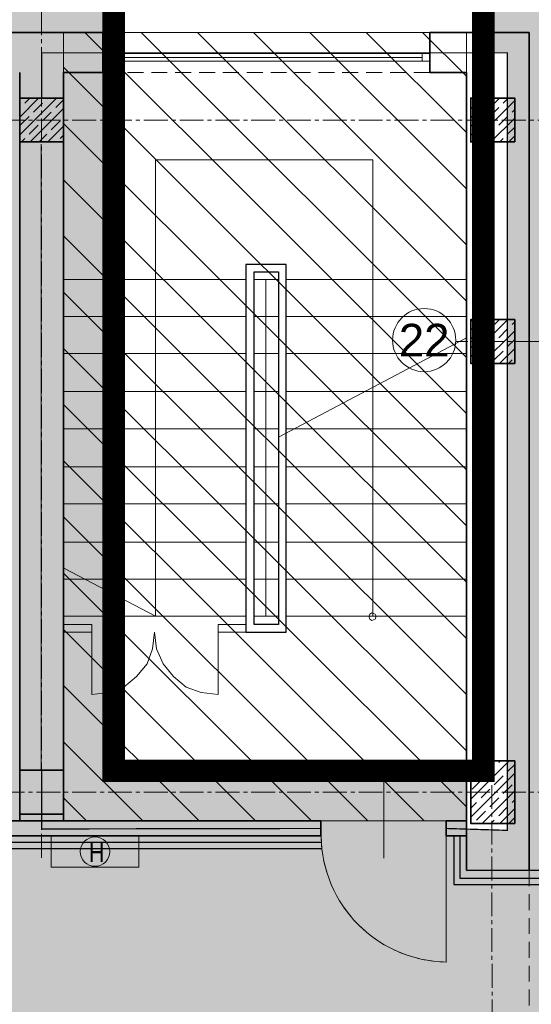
# Model space of a CAD drawing. Header units: millimetres. Extents: x -9409 to -3369, y -15007 to -6597.
# Tile 79 of 132: x -6610 to -6201, y -12317 to -11530. Entities that reach past the tile are written whole.
import ezdxf
from ezdxf.enums import TextEntityAlignment as Align

# ---------------------------------------------------------------- set-up
doc = ezdxf.new("R2010")
doc.units = ezdxf.units.MM
for name, pattern in [('ACAD_ISO02W100', [15, 12, -3]), ('CACHE2', [4.7625, 3.175, -1.5875]), ('CENTER2', [28.575, 19.05, -3.175, 3.175, -3.175]), ('CONTINU', [0]), ('DASHED', [19.05, 12.7, -6.35]), ('DASHED2', [0.375, 0.25, -0.125])]:
    doc.linetypes.add(name, pattern=pattern)
doc.layers.add('PDF _Geometria', color=7, linetype='Continuous')
for name, color, linetype, lineweight in [('SQ EI', 1, 'ZYGZAK', 9), ('sq_bud istn', 253, 'Continuous', 15), ('SQ_HATCH', 140, 'Continuous', 13), ('SQ_ISTN.Ściany', 140, 'Continuous', 35), ('SQ_Nadproża', 112, 'DASHED', 13), ('Sq_Okna', 170, 'Continuous', 9), ('SQ_Osie', 220, 'CENTER2', 9), ('SQ_ZAKRES_OPRACOWANIA', 7, 'ACAD_ISO02W100', 20)]:
    doc.layers.add(name, color=color, linetype=linetype, lineweight=lineweight)
for name, color, linetype, lineweight, true_color in [('SQ_P.POŻ', 7, 'CONTINU', 13, 0xc70000), ('SQ_Widok', 7, 'DASHED', 15, 0x474747), ('W-listwa', 7, 'ZIGZAG', 18, 0xe19705), ('W-poręcz', 92, 'FENCELINE1', 18, 0x00bd00)]:
    doc.layers.add(name, color=color, linetype=linetype, lineweight=lineweight, true_color=true_color)
doc.styles.add('Arial Narrow_2', font='ARIALN.TTF', dxfattribs={"height": 20})
doc.styles.get("Standard").update_dxf_attribs({"font": 'arial.ttf'})
doc.linetypes.add('FENCELINE1', pattern='A,0.25,-0.1,[133,ltypeshp.shx,S=0.1,R=0,X=-0.1,Y=0],-0.1,1', length=1.45)
doc.linetypes.add('ZIGZAG', pattern='A,0.0001,-0.2,[131,ltypeshp.shx,S=0.2,R=0,X=-0.2,Y=0],-0.4,[131,ltypeshp.shx,S=0.2,R=180,X=0.2,Y=0],-0.2', length=0.8001)
doc.linetypes.add('ZYGZAK', pattern='A,0.00254,-5.08,[131,ltypeshp.shx,S=5.08,R=0,X=-5.08,Y=0],-10.16,[131,ltypeshp.shx,S=5.08,R=180,X=5.08,Y=0],-5.08', length=20.32254)

# ---------------------------------------------------------------- blocks, each defined once
blk = doc.blocks.new('osie bud A')
at = {"layer": 'SQ_ISTN.Ściany', "lineweight": 5}
h = blk.add_hatch(dxfattribs=at)
h.set_pattern_fill('JIS_STN_1E', color=256, scale=10)
h.set_pattern_definition([(45, (46210.293, 23121.439), (-7.071068, 7.071068), []), (45, (46217.343, 23121.439), (-7.071068, 7.071068), [10, -5])])
h.paths.add_polyline_path([(25436.8, 18313.95), (25471.8, 18313.95), (25471.8, 18278.95), (25436.8, 18278.95)])
h.paths.add_polyline_path([(25436.8, 18613.95), (25471.8, 18613.95), (25471.8, 18578.95), (25436.8, 18578.95)])
h.paths.add_polyline_path([(25436.8, 19153.95), (25471.8, 19153.95), (25471.8, 19118.95), (25436.8, 19118.95)])
h.paths.add_polyline_path([(24776.8, 19153.95), (24811.8, 19153.95), (24811.8, 19118.95), (24776.8, 19118.95)])
h.paths.add_polyline_path([(24116.8, 19153.95), (24151.8, 19153.95), (24151.8, 19118.95), (24116.8, 19118.95)])
h.paths.add_polyline_path([(23456.8, 19153.95), (23491.8, 19153.95), (23491.8, 19118.95), (23456.8, 19118.95)])
h.paths.add_polyline_path([(23456.8, 18613.95), (23491.8, 18613.95), (23491.8, 18578.95), (23456.8, 18578.95)])
h.paths.add_polyline_path([(23456.8, 18313.95), (23491.8, 18313.95), (23491.8, 18278.95), (23456.8, 18278.95)])
h.paths.add_polyline_path([(23456.8, 17776.95), (23491.8, 17776.95), (23491.8, 17741.95), (23456.8, 17741.95)])
h.paths.add_polyline_path([(24116.8, 17776.95), (24151.8, 17776.95), (24151.8, 17741.95), (24116.8, 17741.95)])
h.paths.add_polyline_path([(24776.8, 17776.95), (24811.8, 17776.95), (24811.8, 17741.95), (24776.8, 17741.95)])
h.paths.add_polyline_path([(25436.8, 17776.95), (25471.8, 17776.95), (25471.8, 17741.95), (25436.8, 17741.95)])
h.paths.add_polyline_path([(24776.8, 18313.95), (24811.8, 18313.95), (24811.8, 18278.95), (24776.8, 18278.95)])
h.paths.add_polyline_path([(24776.8, 18613.95), (24811.8, 18613.95), (24811.8, 18578.95), (24776.8, 18578.95)])
h.paths.add_polyline_path([(24116.8, 18613.95), (24151.8, 18613.95), (24151.8, 18578.95), (24116.8, 18578.95)])
h.paths.add_polyline_path([(23156.8, 18313.95), (23191.8, 18313.95), (23191.8, 18278.95), (23156.8, 18278.95)])
h.paths.add_polyline_path([(24116.8, 18313.95), (24151.8, 18313.95), (24151.8, 18278.95), (24116.8, 18278.95)])
h = blk.add_hatch(dxfattribs=at)
h.set_pattern_fill('JIS_STN_1E', color=256, scale=10)
h.set_pattern_definition([(45, (41985.81, 20594.946), (-7.071068, 7.071068), []), (45, (41992.86, 20594.946), (-7.071068, 7.071068), [10, -5])])
h.paths.add_polyline_path([(22796.8, 18321.45), (22831.8, 18321.45), (22831.8, 18271.45), (22796.8, 18271.45)])
h.paths.add_polyline_path([(22796.8, 18621.45), (22831.8, 18621.45), (22831.8, 18571.45), (22796.8, 18571.45)])
h.paths.add_polyline_path([(22796.8, 17776.95), (22831.8, 17776.95), (22831.8, 17741.95), (22796.8, 17741.95)])
h.paths.add_polyline_path([(22796.8, 17953.95), (22831.8, 17953.95), (22831.8, 17918.95), (22796.8, 17918.95)])
h.paths.add_polyline_path([(23156.8, 17776.95), (23191.8, 17776.95), (23191.8, 17741.95), (23156.8, 17741.95)])
at = {"layer": 'SQ_ISTN.Ściany'}
for points in [[(22796.8, 18321.45), (22831.8, 18321.45), (22831.8, 18271.45), (22796.8, 18271.45)], [(23156.8, 18313.95), (23191.8, 18313.95), (23191.8, 18278.95), (23156.8, 18278.95)], [(22796.8, 17953.95), (22831.8, 17953.95), (22831.8, 17918.95), (22796.8, 17918.95)], [(22796.8, 17776.95), (22831.8, 17776.95), (22831.8, 17741.95), (22796.8, 17741.95)], [(23156.8, 17776.95), (23191.8, 17776.95), (23191.8, 17741.95), (23156.8, 17741.95)], [(23156.8, 17776.95), (23191.8, 17776.95), (23191.8, 17741.95), (23156.8, 17741.95)]]:
    blk.add_lwpolyline(points, close=True, dxfattribs=at)
at = {"layer": 'SQ_Osie'}
for p, q in [((22814.35, 19281.37), (22815.47, 17546.82)), ((23174.3, 18348.86), (23174.3, 17597.31)), ((22587.87, 18296.45), (25598.18, 18296.45)), ((22587.87, 17759.45), (25598.18, 17759.45))]:
    blk.add_line(p, q, dxfattribs=at)
blk = doc.blocks.new('hydrrant wewn.')
at = {"layer": 'SQ_P.POŻ', "color": 1, "lineweight": 13}
blk.add_lwpolyline([(-6514.59, 7028.3), (-6514.59, 7003.3), (-6584.59, 7003.3), (-6584.59, 7028.3)], close=True, dxfattribs=at)
blk.add_circle((-6549.59, 7015.8), 11.77, dxfattribs=at)
at = {"layer": 'SQ_P.POŻ', "insert": (-6554.57, 7022.57), "char_height": 15, "attachment_point": 1, "style": 'Arial Narrow_2'}
blk.add_mtext_dynamic_manual_height_columns('H', width=17.4136, gutter_width=100, heights=[0], dxfattribs=at)
blk = doc.blocks.new('stan projektowany')
at = {"layer": 'sq_bud istn'}
h = blk.add_hatch(dxfattribs=at)
h.set_pattern_fill('LINE', color=256, scale=10, angle=135)
h.set_pattern_definition([(135, (-10464.962, 0), (-22.45064, -22.45064), [])])
h.paths.add_polyline_path([(-17039.65, 7138.15), (-16718.15, 7138.15), (-16718.15, 7768.15), (-17039.65, 7768.15)])
at = {"layer": 'SQ_HATCH'}
h = blk.add_hatch(dxfattribs=at)
h.set_pattern_fill('ANGLE')
h.set_pattern_definition([(0, (-10464.962, 6233.929), (0, 6.985), [5.08, -1.905]), (90, (-10464.962, 6233.929), (-6.985, 4e-16), [5.08, -1.905])])
h.paths.add_polyline_path([(-15233.14, 8198.65), (-15198.14, 8198.65), (-15176.65, 8198.65), (-15176.65, 8216.15), (-15144.65, 8216.15), (-15144.65, 8147.15), (-15144.65, 7886.15), (-15144.65, 7837.15), (-15144.65, 7734.77), (-15104.65, 7734.77), (-15104.65, 10535.59), (-15737.65, 10535.59), (-15737.65, 10615.59), (-15789.65, 10615.59), (-16075.65, 10615.59), (-16075.65, 9587.27), (-16120.11, 9587.27), (-16120.11, 9436.61), (-16071.65, 9436.61), (-16071.65, 9307.59), (-16259.65, 9307.59), (-16259.65, 8898.65), (-16704.65, 8898.65), (-16704.65, 7768.15), (-16704.65, 7751.82), (-16685.57, 7751.82), (-16685.57, 7130.61), (-16718.15, 7131.63), (-16718.15, 7178.15), (-16999.65, 7178.15), (-16999.65, 7808.15), (-19394.65, 7808.15), (-19394.65, 6211.23), (-19462.48, 6211.23), (-19462.48, 5925.46), (-18509.26, 5925.46), (-18509.26, 6211.23), (-17103.03, 6223.02), (-17103.03, 5881.49), (-15104.65, 5873.27), (-15104.65, 7734.77), (-15144.65, 7734.77), (-15144.65, 7707.15), (-15176.65, 7707.15), (-15176.65, 7706.65), (-15176.65, 7706.65), (-15259.89, 7706.65), (-15259.87, 7706.75), (-15259.87, 7707.15), (-15292.71, 7707.15), (-15292.71, 7696.65), (-15292.7, 7696.65), (-15292.71, 7706.65), (-15297.71, 7706.65), (-15297.7, 7699.45, 0.414214), (-15297.4, 7699.15), (-15296.5, 7699.15, -0.414214), (-15296.2, 7698.85), (-15296.2, 7696.95, 0.527766), (-15295.86, 7696.59, -0.450501), (-15295.27, 7696.07, -0.414104), (-15295.79, 7695.54), (-15295.07, 7695.5), (-15295.79, 7695.54, -0.414323), (-15296.32, 7696.07, -0.409171), (-15295.87, 7696.65, -0.450389), (-15296.2, 7696.95), (-15296.2, 7698.85, 0.414214), (-15296.5, 7699.15), (-15297.4, 7699.15, -0.414214), (-15297.7, 7699.45), (-15297.71, 7706.65), (-15292.71, 7706.65), (-15292.71, 7707.15), (-15259.87, 7707.15), (-15259.87, 7734.77), (-15473.3, 7734.77), (-15473.3, 7771.14, -0.414214), (-15477.3, 7775.14, -1), (-15469.3, 7775.14, -0.414214), (-15473.3, 7771.14), (-15473.3, 7749.3), (-15457.7, 7749.3), (-15457.7, 7760.15), (-15457.96, 7760.19), (-15457.96, 7773.87), (-15457.96, 7787.54), (-15457.7, 7799.3), (-15457.7, 7787.58), (-15431.62, 7791.36, -0.038172), (-15427.99, 7791.64, -0.032853), (-15424.84, 7791.44, -0.057631), (-15419.72, 7790.17, -0.057695), (-15415.53, 7788.02, -0.068919), (-15411.87, 7784.77, -0.070278), (-15409.44, 7780.92, -0.066142), (-15408.18, 7776.69, -0.045653), (-15407.94, 7773.2, -0.032968), (-15408.15, 7770.68, -0.068737), (-15409.44, 7766.28, -0.070278), (-15411.87, 7762.43, -0.068919), (-15415.53, 7759.18, -0.057695), (-15419.72, 7757.03, -0.057631), (-15424.84, 7755.76, -0.032853), (-15427.99, 7755.56, -0.033182), (-15431.15, 7755.77), (-15457.7, 7760.15), (-15457.7, 7749.3), (-15473.3, 7749.3), (-15473.3, 7734.77), (-15259.87, 7734.77), (-15259.87, 7837.15), (-15259.9, 7837.15), (-15259.87, 7837.13), (-15176.65, 7837.15), (-15176.65, 7734.77), (-15144.65, 7734.77), (-15144.65, 7837.15), (-15144.65, 7886.15), (-15176.65, 7886.15), (-15176.65, 8147.15), (-15176.65, 8163.65), (-15198.14, 8163.65), (-15233.14, 8163.65)])
at = {"layer": 'PDF _Geometria', "color": 251, "lineweight": 13, "true_color": 0x636466}
for points in [[(-16792.76, 7301.77), (-16792.76, 7666.45), (-16966.22, 7666.45), (-16966.22, 7301.77), (-17038.98, 7339.84)], [(-16894.29, 7570.84), (-17038.98, 7570.84)], [(-16868.06, 7570.84), (-16887.53, 7570.84)], [(-16878.21, 7301.77), (-16878.21, 7570.84)], [(-16717.45, 7570.84), (-16862.14, 7570.84)], [(-16894.29, 7541.22), (-17038.98, 7541.22)], [(-16868.06, 7541.22), (-16887.53, 7541.22)], [(-16717.45, 7541.22), (-16862.14, 7541.22)], [(-16717.45, 7524.3), (-16868.06, 7444.76)], [(-16894.29, 7511.61), (-17038.98, 7511.61)], [(-16868.06, 7511.61), (-16887.53, 7511.61)], [(-16717.45, 7511.61), (-16862.14, 7511.61)], [(-16894.29, 7481.15), (-17038.98, 7481.15)], [(-16868.06, 7481.15), (-16887.53, 7481.15)], [(-16717.45, 7481.15), (-16862.14, 7481.15)], [(-16894.29, 7451.54), (-17038.98, 7451.54)], [(-16868.06, 7451.54), (-16887.53, 7451.54)], [(-16717.45, 7451.54), (-16862.14, 7451.54)], [(-16894.29, 7421.07), (-17038.98, 7421.07)], [(-16868.06, 7421.07), (-16887.53, 7421.07)], [(-16717.45, 7421.07), (-16862.14, 7421.07)], [(-16894.29, 7391.45), (-17038.98, 7391.45)], [(-16868.06, 7391.45), (-16887.53, 7391.45)], [(-16717.45, 7391.45), (-16862.14, 7391.45)], [(-16894.29, 7361), (-17038.98, 7361)], [(-16868.06, 7361), (-16887.53, 7361)], [(-16717.45, 7361), (-16862.14, 7361)], [(-16894.29, 7331.39), (-17038.98, 7331.39)], [(-16868.06, 7331.39), (-16887.53, 7331.39)], [(-16717.45, 7331.39), (-16862.14, 7331.39)], [(-16894.29, 7301.77), (-17038.98, 7301.77)], [(-16868.06, 7301.77), (-16887.53, 7301.77)], [(-16717.45, 7301.77), (-16862.14, 7301.77)], [(-17038.98, 7295), (-17016.98, 7295), (-17016.98, 7289.07), (-17038.98, 7289.07)], [(-16894.29, 7289.07), (-16916.29, 7289.07), (-16916.29, 7295), (-16894.29, 7295)]]:
    blk.add_lwpolyline(points, dxfattribs=at)
at = {"layer": 'PDF _Geometria', "color": 251, "lineweight": 30, "true_color": 0x636466}
for points in [[(-16862.14, 7289.07), (-16862.14, 7582.69), (-16894.29, 7582.69), (-16894.29, 7289.07)], [(-16887.53, 7295), (-16887.53, 7576.76), (-16868.06, 7576.76), (-16868.06, 7295)]]:
    blk.add_lwpolyline(points, close=True, dxfattribs=at)
at = {"layer": 'PDF _Geometria', "color": 251, "lineweight": 13, "true_color": 0x636466}
blk.add_lwpolyline([(-16796.14, 7301.77), (-16795.29, 7299.23), (-16793.6, 7298.38), (-16791.06, 7299.23), (-16790.22, 7301.77), (-16791.06, 7303.46), (-16793.6, 7304.3), (-16795.29, 7303.46)], close=True, dxfattribs=at)
at = {"layer": 'PDF _Geometria', "color": 251, "lineweight": 9, "true_color": 0x636466}
blk.add_lwpolyline([(-16916.29, 7289.07), (-16916.29, 7239.15), (-16929.83, 7240.84), (-16941.68, 7245.07), (-16951.83, 7253.53), (-16960.29, 7263.69), (-16965.37, 7275.53), (-16967.06, 7289.07), (-16968.76, 7275.53), (-16972.98, 7263.69), (-16981.45, 7253.53), (-16991.6, 7245.07), (-17003.45, 7240.84), (-17016.98, 7239.15), (-17016.98, 7289.07)], dxfattribs=at)
at = {"layer": 'SQ EI', "lineweight": 25, "const_width": 1}
for points in [[(-17057.15, 7715.65), (-17057.15, 7751.82), (-16685.57, 7751.82), (-16685.57, 7130.61), (-16734.22, 7132.13)], [(-17057.5, 7679), (-17057.5, 7179.31)], [(-16834.22, 7132.13), (-17057.15, 7131.74), (-17057.15, 7178.65)]]:
    blk.add_lwpolyline(points, dxfattribs=at)
at = {"layer": 'sq_bud istn'}
blk.add_lwpolyline([(-17039.65, 7138.15), (-16718.15, 7138.15), (-16718.15, 7768.15), (-17039.65, 7768.15)], close=True, dxfattribs=at)
at = {"layer": 'sq_bud istn', "color": 18, "true_color": 0x000000}
blk.add_lwpolyline([(-16784.14, 7108.33), (-16784.14, 7176.87)], dxfattribs=at)
blk.add_lwpolyline([(-16734.22, 7025.41), (-16734.22, 7126.1)], close=True, dxfattribs=at)
blk.add_arc((-16732.44, 7127.02), 101.63, 180.52032, 268.9964, dxfattribs=at)
at = {"layer": 'SQ_ISTN.Ściany'}
for p, q in [((-17008.35, 7768.15), (-17143.11, 7768.15)), ((-17008.35, 7736.15), (-17008.35, 7768.15)), ((-16668.15, 7768.15), (-16747.35, 7768.15)), ((-16747.35, 7736.15), (-16747.35, 7768.15)), ((-16668.15, 7768.15), (-16668.15, 7098.69)), ((-17074.65, 7138.15), (-17074.65, 7736.15)), ((-17008.35, 7736.15), (-17039.65, 7736.15)), ((-17039.65, 7138.15), (-17039.65, 7736.15)), ((-16718.15, 7736.15), (-16747.35, 7736.15)), ((-16718.15, 7736.15), (-16718.15, 7098.69)), ((-16834.22, 7138.15), (-17083.68, 7138.15)), ((-16834.22, 7126.1), (-16834.22, 7138.15)), ((-16718.15, 7138.15), (-16734.22, 7138.15)), ((-16734.22, 7126.1), (-16734.22, 7138.15)), ((-16834.22, 7126.15), (-17083.68, 7126.15)), ((-16718.15, 7126.15), (-16734.22, 7126.15)), ((-16718.15, 7098.68), (-16632.65, 7098.69))]:
    blk.add_line(p, q, dxfattribs=at)
at = {"layer": 'SQ_Nadproża'}
blk.add_lwpolyline([(-16668.15, 7098.69), (-16668.15, 6923.69)], dxfattribs=at)
at = {"layer": 'Sq_Okna'}
for p, q in [((-17002.35, 7751.15), (-16753.35, 7751.15)), ((-17002.35, 7748.15), (-16753.35, 7748.15)), ((-17002.35, 7745.15), (-16753.35, 7745.15))]:
    blk.add_line(p, q, dxfattribs=at)
for points in [[(-17002.35, 7751.15), (-17002.35, 7745.15), (-17008.35, 7745.15), (-17008.35, 7751.15)], [(-16747.35, 7751.15), (-16747.35, 7745.15), (-16753.35, 7745.15), (-16753.35, 7751.15)]]:
    blk.add_lwpolyline(points, close=True, dxfattribs=at)
at = {"layer": 'SQ_Osie'}
blk.add_lwpolyline([(-15059.67, 7521.15), (-16726.65, 7521.15)], dxfattribs=at)
at = {"layer": 'SQ_Osie', "linetype": 'ByBlock'}
blk.add_circle((-16751.89, 7522.29), 25.25, dxfattribs=at)
at = {"layer": 'SQ_Widok'}
for points in [[(-16747.35, 7768.15), (-17008.35, 7768.15)], [(-16747.35, 7736.15), (-17008.35, 7736.15)]]:
    blk.add_lwpolyline(points, dxfattribs=at)
at = {"layer": 'SQ_ZAKRES_OPRACOWANIA', "color": 251, "linetype": 'DASHED2', "ltscale": 100, "true_color": 0x636466, "const_width": 18}
blk.add_lwpolyline([(-15104.65, 10541.71), (-15104.65, 7946.16), (-14458.39, 7942.46), (-14458.39, 5881.49), (-17103.03, 5881.49), (-17103.03, 6223.02), (-18509.26, 6211.23), (-18509.26, 5925.46), (-19462.48, 5925.46), (-19462.48, 6211.23), (-19394.65, 6211.23), (-19394.65, 7808.15), (-16999.65, 7808.15), (-16999.65, 7178.15), (-16704.65, 7178.15), (-16704.65, 7768.15), (-16704.65, 8898.65), (-16259.65, 8898.65), (-16259.65, 9307.59), (-16071.65, 9307.59), (-16071.65, 9436.61)], dxfattribs=at)
at = {"layer": 'SQ EI', "lineweight": 30}
blk.add_blockref('hydrrant wewn.', (-10464.96, 97.85), dxfattribs=at)
at = {"layer": 'SQ_Osie', "linetype": 'CACHE2', "ltscale": 5, "rotation": 180}
blk.add_blockref('osie bud A', (6117.15, 25457.6), dxfattribs=at)
at = {"layer": 'SQ_Osie'}
blk.add_text('22', height=26, dxfattribs=at).set_placement((-16751.89, 7522.29), align=Align.MIDDLE_CENTER)

msp = doc.modelspace()

# ---------------------------------------------------------------- hatches: boundary and pattern name
at = {"layer": 'SQ_HATCH'}
h = msp.add_hatch(dxfattribs=at)
h.set_pattern_fill('ANGLE')
h.set_pattern_definition([(0, (0, -13074.651), (0, 6.985), [5.08, -1.905]), (90, (0, -13074.651), (-6.985, 4e-16), [5.08, -1.905])])
h.paths.add_polyline_path([(-4768.17, -11109.93), (-4733.17, -11109.93), (-4711.69, -11109.93), (-4711.69, -11092.43), (-4679.69, -11092.43), (-4679.69, -11161.43), (-4679.69, -11422.43), (-4679.69, -11471.43), (-4679.69, -11573.81), (-4639.69, -11573.81), (-4639.69, -8772.99), (-5272.69, -8772.99), (-5272.69, -8692.99), (-5324.69, -8692.99), (-5610.69, -8692.99), (-5610.69, -9721.31), (-5655.15, -9721.31), (-5655.15, -9871.97), (-5606.69, -9871.97), (-5606.69, -10000.99), (-5794.69, -10000.99), (-5794.69, -10409.93), (-6239.69, -10409.93), (-6239.69, -11540.43), (-6239.69, -11556.76), (-6220.6, -11556.76), (-6220.6, -12177.97), (-6253.19, -12176.95), (-6253.19, -12130.43), (-6534.69, -12130.43), (-6534.69, -11500.43), (-8929.69, -11500.43), (-8929.69, -13097.35), (-8997.52, -13097.35), (-8997.52, -13383.12), (-8044.3, -13383.12), (-8044.3, -13097.35), (-6638.07, -13085.56), (-6638.07, -13427.09), (-4639.69, -13435.31), (-4639.69, -11573.81), (-4679.69, -11573.81), (-4679.69, -11601.43), (-4711.69, -11601.43), (-4711.69, -11601.93), (-4711.69, -11601.93), (-4794.93, -11601.93), (-4794.91, -11601.83), (-4794.91, -11601.43), (-4827.74, -11601.43), (-4827.74, -11611.93), (-4827.74, -11611.93), (-4827.74, -11601.93), (-4832.74, -11601.93), (-4832.74, -11609.13, 0.414214), (-4832.44, -11609.43), (-4831.54, -11609.43, -0.414214), (-4831.24, -11609.73), (-4831.24, -11611.63, 0.527766), (-4830.9, -11611.99, -0.450501), (-4830.3, -11612.51, -0.414104), (-4830.83, -11613.04), (-4830.11, -11613.08), (-4830.83, -11613.04, -0.414323), (-4831.36, -11612.51, -0.409171), (-4830.9, -11611.93, -0.450389), (-4831.24, -11611.63), (-4831.24, -11609.73, 0.414214), (-4831.54, -11609.43), (-4832.44, -11609.43, -0.414214), (-4832.74, -11609.13), (-4832.74, -11601.93), (-4827.74, -11601.93), (-4827.74, -11601.43), (-4794.91, -11601.43), (-4794.91, -11573.81), (-5008.34, -11573.81), (-5008.34, -11537.44, -0.414214), (-5012.34, -11533.44, -1), (-5004.34, -11533.44, -0.414214), (-5008.34, -11537.44), (-5008.34, -11559.28), (-4992.74, -11559.28), (-4992.74, -11548.43), (-4992.99, -11548.39), (-4992.99, -11534.71), (-4992.99, -11521.04), (-4992.74, -11509.28), (-4992.74, -11521), (-4966.66, -11517.22, -0.038172), (-4963.03, -11516.94, -0.032853), (-4959.88, -11517.14, -0.057631), (-4954.76, -11518.41, -0.057695), (-4950.57, -11520.56, -0.068919), (-4946.91, -11523.81, -0.070278), (-4944.47, -11527.66, -0.066142), (-4943.21, -11531.89, -0.045653), (-4942.98, -11535.38, -0.032968), (-4943.19, -11537.9, -0.068737), (-4944.47, -11542.3, -0.070278), (-4946.91, -11546.15, -0.068919), (-4950.57, -11549.4, -0.057695), (-4954.76, -11551.55, -0.057631), (-4959.88, -11552.82, -0.032853), (-4963.03, -11553.02, -0.033182), (-4966.19, -11552.81), (-4992.74, -11548.43), (-4992.74, -11559.28), (-5008.34, -11559.28), (-5008.34, -11573.81), (-4794.91, -11573.81), (-4794.91, -11471.43), (-4794.93, -11471.43), (-4794.91, -11471.45), (-4711.69, -11471.43), (-4711.69, -11573.81), (-4679.69, -11573.81), (-4679.69, -11471.43), (-4679.69, -11422.43), (-4711.69, -11422.43), (-4711.69, -11161.43), (-4711.69, -11144.93), (-4733.17, -11144.93), (-4768.17, -11144.93)])

# ---------------------------------------------------------------- linework, layer by layer
at = {"layer": 'SQ_ISTN.Ściany'}
msp.add_line((-6253.19, -12209.9), (-6167.69, -12209.89), dxfattribs=at)
at = {"layer": 'SQ_Widok'}
msp.add_lwpolyline([(-6269.26, -12283.17), (-6269.26, -12182.48)], close=True, dxfattribs=at)
msp.add_arc((-6267.48, -12181.56), 101.63, 180.52032, 268.9964, dxfattribs=at)
at = {"layer": 'W-listwa', "lineweight": 25, "ltscale": 6}
for points in [[(-5964.86, -12216.34), (-6258.19, -12216.34), (-6258.19, -12182.43)], [(-6679.67, -12187.44), (-6368.93, -12187.44)]]:
    msp.add_lwpolyline(points, dxfattribs=at)
at = {"layer": 'W-poręcz', "lineweight": 25, "ltscale": 15}
for points in [[(-6263.19, -12182.43), (-6263.19, -12221.34), (-5964.86, -12221.34)], [(-6679.67, -12192.44), (-6368.52, -12192.44)]]:
    msp.add_lwpolyline(points, dxfattribs=at)

# ---------------------------------------------------------------- block references
at = {"layer": 'SQ_ISTN.Ściany'}
msp.add_blockref('stan projektowany', (10464.96, -19308.58), dxfattribs=at)

doc.saveas('drawing.dxf')
